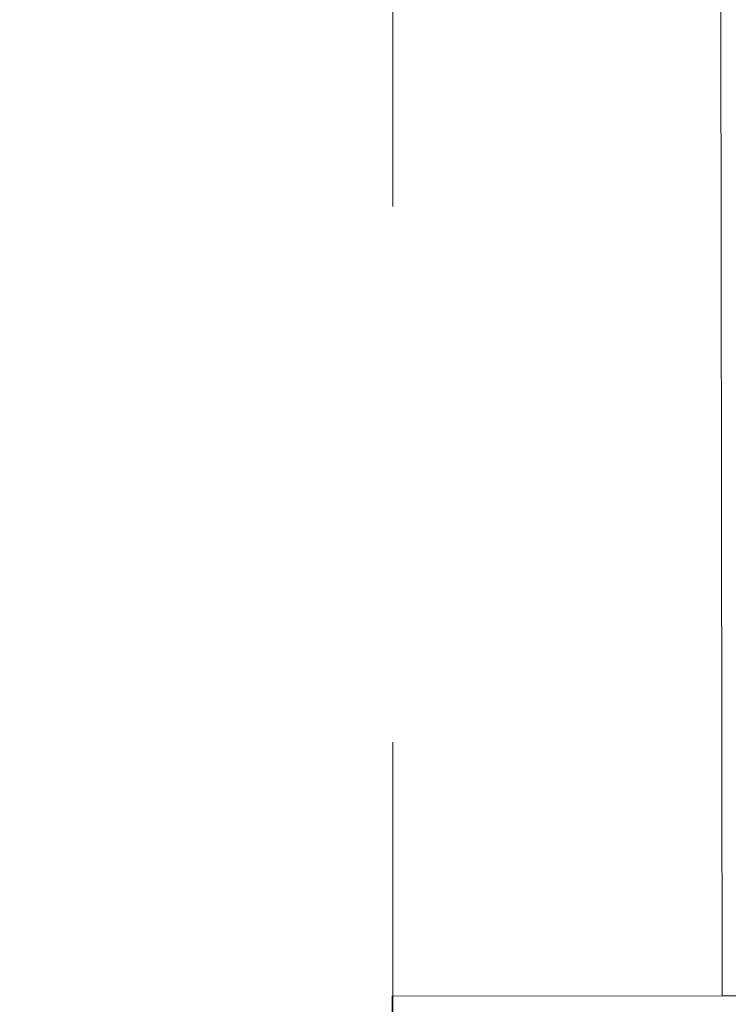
# Model space of a CAD drawing. Header units: millimetres. Extents: x -70269 to 35056, y -51814 to 48966.
# Tile 184 of 220: x -32188 to -31907, y 29977 to 30366. Entities that reach past the tile are written whole.
import ezdxf

# ---------------------------------------------------------------- set-up
doc = ezdxf.new("R2010")
doc.units = ezdxf.units.MM
doc.set_wipeout_variables(frame=1)
doc.linetypes.add('Przerywana podwójnie', pattern=[109.361107, 52.916665, -21.166666, 14.111111, -21.166666])
doc.linetypes.add('Wipeout_Contour', pattern=[1000, 0, -1000])
for name, color, linetype, lineweight, true_color in [('410-K Osie główne_Nr_pióra__95', 7, 'Continuous', 20, 0x7c7c7c), ('420-K Ściany_Nr_pióra__95', 7, 'Continuous', 20, 0x7c7c7c), ('440-K Słupy_Nr_pióra__95', 7, 'Continuous', 20, 0x7c7c7c)]:
    doc.layers.add(name, color=color, linetype=linetype, lineweight=lineweight, true_color=true_color)
doc.layers.add('420-K Ściany', color=7, linetype='Continuous')
doc.layers.add('XREF', color=8, linetype='Continuous', lineweight=9)

# ---------------------------------------------------------------- blocks, each defined once
blk = doc.blocks.new('parter 2025.10.15')
at = {"layer": '440-K Słupy_Nr_pióra__95', "color": 8, "linetype": 'Continuous', "lineweight": 5, "flags": 128}
blk.add_lwpolyline([(642.01, 2413.809), (682.01, 2413.809), (682.01, 2453.809), (642.01, 2453.809)], close=True, dxfattribs=at)
at = {"color": 8, "linetype": 'Wipeout_Contour', "lineweight": 5, "ltscale": 20165.322229}
blk.add_wipeout([(621.926, 2570.699), (622.253, 2309.766), (655.253, 2309.766), (655.122, 2413.809), (642.01, 2413.809), (642.01, 2453.809), (655.072, 2453.809), (654.925, 2570.741)], dxfattribs=at).dxf.layer = '420-K Ściany'
at = {"layer": '410-K Osie główne_Nr_pióra__95', "color": 8, "linetype": 'Przerywana podwójnie', "lineweight": 5}
blk.add_line((642.057, 3303.44), (642.057, -164.955), dxfattribs=at)
at = {"layer": '420-K Ściany_Nr_pióra__95', "color": 8, "linetype": 'Continuous', "lineweight": 5, "flags": 128}
blk.add_lwpolyline([(655.072, 2453.809), (654.925, 2570.741)], dxfattribs=at)
blk.add_lwpolyline([(655.072, 2453.809), (654.925, 2570.741)], dxfattribs=at)

msp = doc.modelspace()

# ---------------------------------------------------------------- block references
at = {"layer": 'XREF', "xscale": 10, "yscale": 10, "zscale": 10}
msp.add_blockref('parter 2025.10.15', (-38460.61, 5442.28), dxfattribs=at)

doc.saveas('drawing.dxf')
